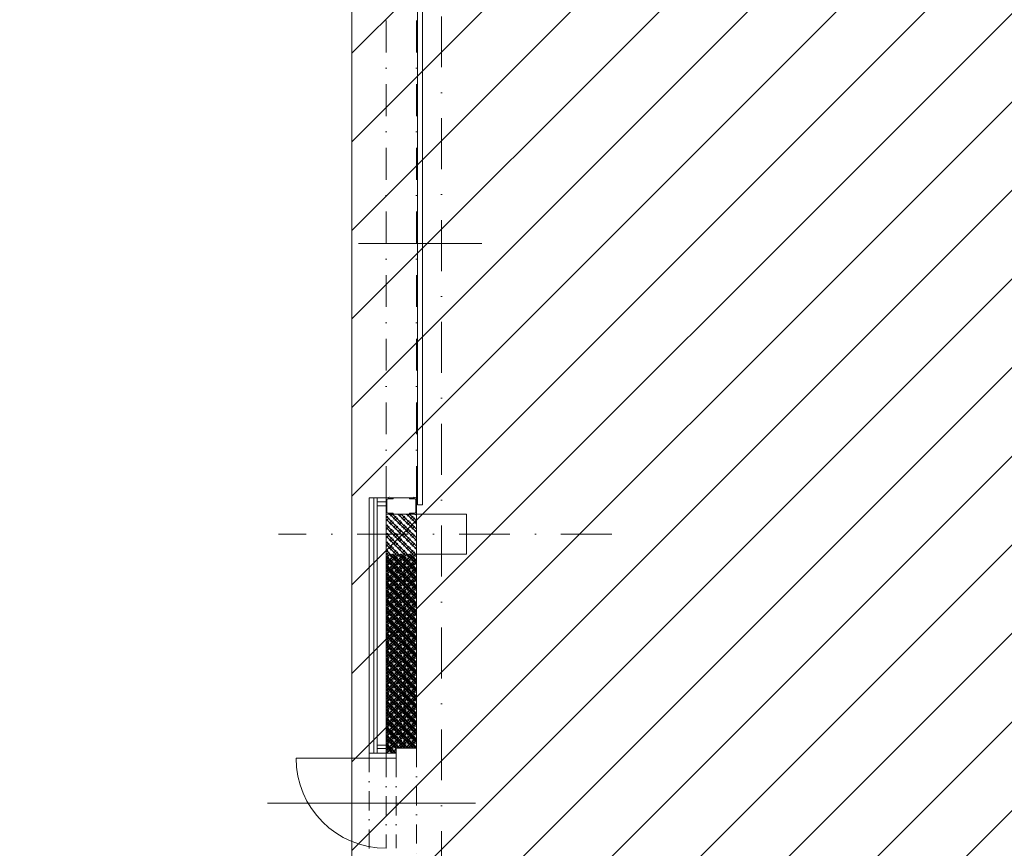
# Model space of a CAD drawing. Header units: millimetres. Extents: x -916886 to 3713765, y -2985421 to 1675785.
# Tile 57 of 256: x 817855 to 827678, y 84915 to 93181. Entities that reach past the tile are written whole.
import ezdxf
from ezdxf import colors
from ezdxf.entities.mleader import LeaderData, LeaderLine
from ezdxf.enums import TextEntityAlignment as Align
from ezdxf.math import Vec2, Vec3

# ---------------------------------------------------------------- set-up
doc = ezdxf.new("R2010")
doc.units = ezdxf.units.MM
doc.linetypes.add('DASHDOT', pattern=[25.4, 12.7, -6.35, 0, -6.35])
doc.linetypes.add('ČERCHOVANÁ', pattern=[25.4, 12.7, -6.35, 0, -6.35])
doc.layers.get('Defpoints').update_dxf_attribs({"color": 8})
for name, color, linetype, lineweight in [('A99_N_kce-pohl', 1, 'Continuous', 9), ('A99_N_kce-pohl @ 200 VP1', 1, 'Continuous', 9), ('A99_N_kce-pohl @ 200 VP10', 1, 'Continuous', 9), ('A99_N_kce-pohl @ 200 VP11', 1, 'Continuous', 9), ('A99_N_kce-pohl @ 200 VP12', 1, 'Continuous', 9), ('A99_N_kce-pohl @ 200 VP13', 1, 'Continuous', 9), ('A99_N_kce-pohl @ 200 VP14', 1, 'Continuous', 9), ('A99_N_kce-pohl @ 200 VP15', 1, 'Continuous', 9), ('A99_N_kce-pohl @ 200 VP16', 1, 'Continuous', 9), ('A99_N_kce-pohl @ 200 VP17', 1, 'Continuous', 9), ('A99_N_kce-pohl @ 200 VP18', 1, 'Continuous', 9), ('A99_N_kce-pohl @ 200 VP19', 1, 'Continuous', 9), ('A99_N_kce-pohl @ 200 VP2', 1, 'Continuous', 9), ('A99_N_kce-pohl @ 200 VP20', 1, 'Continuous', 9), ('A99_N_kce-pohl @ 200 VP21', 1, 'Continuous', 9), ('A99_N_kce-pohl @ 200 VP22', 1, 'Continuous', 9), ('A99_N_kce-pohl @ 200 VP23', 1, 'Continuous', 9), ('A99_N_kce-pohl @ 200 VP24', 1, 'Continuous', 9), ('A99_N_kce-pohl @ 200 VP25', 1, 'Continuous', 9), ('A99_N_kce-pohl @ 200 VP26', 1, 'Continuous', 9), ('A99_N_kce-pohl @ 200 VP27', 1, 'Continuous', 9), ('A99_N_kce-pohl @ 200 VP28', 1, 'Continuous', 9), ('A99_N_kce-pohl @ 200 VP29', 1, 'Continuous', 9), ('A99_N_kce-pohl @ 200 VP3', 1, 'Continuous', 9), ('A99_N_kce-pohl @ 200 VP30', 1, 'Continuous', 9), ('A99_N_kce-pohl @ 200 VP32', 1, 'Continuous', 9), ('A99_N_kce-pohl @ 200 VP33', 1, 'Continuous', 9), ('A99_N_kce-pohl @ 200 VP34', 1, 'Continuous', 9), ('A99_N_kce-pohl @ 200 VP35', 1, 'Continuous', 9), ('A99_N_kce-pohl @ 200 VP36', 1, 'Continuous', 9), ('A99_N_kce-pohl @ 200 VP37', 1, 'Continuous', 9), ('A99_N_kce-pohl @ 200 VP39', 1, 'Continuous', 9), ('A99_N_kce-pohl @ 200 VP4', 1, 'Continuous', 9), ('A99_N_kce-pohl @ 200 VP40', 1, 'Continuous', 9), ('A99_N_kce-pohl @ 200 VP41', 1, 'Continuous', 9), ('A99_N_kce-pohl @ 200 VP42', 1, 'Continuous', 9), ('A99_N_kce-pohl @ 200 VP43', 1, 'Continuous', 9), ('A99_N_kce-pohl @ 200 VP46', 1, 'Continuous', 9), ('A99_N_kce-pohl @ 200 VP47', 1, 'Continuous', 9), ('A99_N_kce-pohl @ 200 VP48', 1, 'Continuous', 9), ('A99_N_kce-pohl @ 200 VP49', 1, 'Continuous', 9), ('A99_N_kce-pohl @ 200 VP50', 1, 'Continuous', 9), ('A99_N_kce-pohl @ 200 VP51', 1, 'Continuous', 9), ('A99_N_kce-pohl @ 200 VP6', 1, 'Continuous', 9), ('A99_N_kce-pohl @ 200 VP7', 1, 'Continuous', 9), ('A99_N_kce-pohl @ 200 VP8', 1, 'Continuous', 9), ('A99_N_kce-pohl @ 200 VPModel', 1, 'Continuous', 9), ('A99_N_kce-pohl @ 50', 1, 'Continuous', 9), ('A99_N_txt-popis-50 @ 200', 240, 'Continuous', 9)]:
    doc.layers.add(name, color=color, linetype=linetype, lineweight=lineweight)
doc.styles.add('A99_popis', font='isocpeur.ttf')
doc.styles.add('Popis', font='arial.ttf')
doc.linetypes.add('IZOLACE', pattern='A,0.00254,-2.54,[134,ltypeshp.shx,S=2.54,R=0,X=-2.54,Y=0],-5.08,[134,ltypeshp.shx,S=2.54,R=180,X=2.54,Y=0],-2.54', length=10.16254)
pattern_1 = [(45, (816062.5, 0), (-42.426407, 42.426407), []), (45, (816090.784, 0), (-42.426407, 42.426407), []), (135, (816110.524, 5.6), (-42.426407, -42.426407), [40, -20]), (135, (816124.666, 19.74), (-42.426407, -42.426407), [40, -20])]
pattern_2 = [(315, (2e-10, -816062.5), (42.426407, 42.426407), []), (315, (2e-10, -816090.784), (42.426407, 42.426407), []), (45, (5.6, -816110.524), (-42.426407, 42.426407), [40, -20]), (45, (19.74, -816124.666), (-42.426407, 42.426407), [40, -20])]
pattern_3 = [(135, (-4e-10, 816062.5), (-42.426407, -42.426407), []), (135, (-4e-10, 816090.784), (-42.426407, -42.426407), []), (225, (-5.6, 816110.524), (42.426407, -42.426407), [40, -20]), (225, (-19.74, 816124.666), (42.426407, -42.426407), [40, -20])]

# ---------------------------------------------------------------- blocks, each defined once
blk = doc.blocks.new('*U144')
at = {"color": 0, "linetype": 'Continuous', "lineweight": -2}
for p, q in [((0, -160), (0, 0)), ((70, 0), (0, 0)), ((70, -9.5), (70, 0)), ((5.5, -138.5), (5.5, -21.5)), ((70, -9.5), (17.5, -9.5)), ((70, -160), (0, -160)), ((70, -150.5), (17.5, -150.5)), ((70, -160), (70, -150.5))]:
    blk.add_line(p, q, dxfattribs=at)
for centre, start, end in [((17.5, -21.5), 90, 180), ((17.5, -138.5), 180, 270)]:
    blk.add_arc(centre, 12, start, end, dxfattribs=at)
at = {"layer": 'Defpoints', "color": 221, "style": 'Popis'}
blk.add_attdef('VELIKOST_PROFILU', text='', height=5, dxfattribs=at).set_placement((7.4, 6.3), align=Align.BOTTOM_LEFT)
blk = doc.blocks.new('*U5484')
at = {"layer": 'A99_N_kce-pohl @ 200 VP1', "linetype": 'Continuous', "lineweight": 0, "transparency": 33554687}
h = blk.add_hatch(dxfattribs=at)
h.set_pattern_fill('ZDIVO-PLYNOSILIK', scale=20)
h.set_pattern_definition(pattern_1)
h.paths.add_polyline_path([(821512.5, 85865), (821612.5, 85865), (821612.5, 85915), (821812.5, 85915), (821812.5, 87850), (821512.5, 87850)])
at = {"layer": 'A99_N_kce-pohl @ 200 VP10', "linetype": 'Continuous', "lineweight": 0, "transparency": 33554687}
h = blk.add_hatch(dxfattribs=at)
h.set_pattern_fill('ZDIVO-PLYNOSILIK', scale=20)
h.set_pattern_definition(pattern_1)
h.paths.add_polyline_path([(821512.5, 85865), (821612.5, 85865), (821612.5, 85915), (821812.5, 85915), (821812.5, 87850), (821512.5, 87850)])
at = {"layer": 'A99_N_kce-pohl @ 200 VP11', "linetype": 'Continuous', "lineweight": 0, "transparency": 33554687}
h = blk.add_hatch(dxfattribs=at)
h.set_pattern_fill('ZDIVO-PLYNOSILIK', scale=20)
h.set_pattern_definition(pattern_1)
h.paths.add_polyline_path([(821512.5, 85865), (821612.5, 85865), (821612.5, 85915), (821812.5, 85915), (821812.5, 87850), (821512.5, 87850)])
at = {"layer": 'A99_N_kce-pohl @ 200 VP12', "linetype": 'Continuous', "lineweight": 0, "transparency": 33554687}
h = blk.add_hatch(dxfattribs=at)
h.set_pattern_fill('ZDIVO-PLYNOSILIK', scale=20)
h.set_pattern_definition(pattern_1)
h.paths.add_polyline_path([(821512.5, 85865), (821612.5, 85865), (821612.5, 85915), (821812.5, 85915), (821812.5, 87850), (821512.5, 87850)])
at = {"layer": 'A99_N_kce-pohl @ 200 VP13', "linetype": 'Continuous', "lineweight": 0, "transparency": 33554687}
h = blk.add_hatch(dxfattribs=at)
h.set_pattern_fill('ZDIVO-PLYNOSILIK', scale=20)
h.set_pattern_definition(pattern_2)
h.paths.add_polyline_path([(821512.5, 85865), (821612.5, 85865), (821612.5, 85915), (821812.5, 85915), (821812.5, 87850), (821512.5, 87850)])
at = {"layer": 'A99_N_kce-pohl @ 200 VP14', "linetype": 'Continuous', "lineweight": 0, "transparency": 33554687}
h = blk.add_hatch(dxfattribs=at)
h.set_pattern_fill('ZDIVO-PLYNOSILIK', scale=20)
h.set_pattern_definition(pattern_1)
h.paths.add_polyline_path([(821512.5, 85865), (821612.5, 85865), (821612.5, 85915), (821812.5, 85915), (821812.5, 87850), (821512.5, 87850)])
at = {"layer": 'A99_N_kce-pohl @ 200 VP15', "linetype": 'Continuous', "lineweight": 0, "transparency": 33554687}
h = blk.add_hatch(dxfattribs=at)
h.set_pattern_fill('ZDIVO-PLYNOSILIK', scale=20)
h.set_pattern_definition(pattern_1)
h.paths.add_polyline_path([(821512.5, 85865), (821612.5, 85865), (821612.5, 85915), (821812.5, 85915), (821812.5, 87850), (821512.5, 87850)])
at = {"layer": 'A99_N_kce-pohl @ 200 VP16', "linetype": 'Continuous', "lineweight": 0, "transparency": 33554687}
h = blk.add_hatch(dxfattribs=at)
h.set_pattern_fill('ZDIVO-PLYNOSILIK', scale=20)
h.set_pattern_definition(pattern_2)
h.paths.add_polyline_path([(821512.5, 85865), (821612.5, 85865), (821612.5, 85915), (821812.5, 85915), (821812.5, 87850), (821512.5, 87850)])
at = {"layer": 'A99_N_kce-pohl @ 200 VP17', "linetype": 'Continuous', "lineweight": 0, "transparency": 33554687}
h = blk.add_hatch(dxfattribs=at)
h.set_pattern_fill('ZDIVO-PLYNOSILIK', scale=20)
h.set_pattern_definition(pattern_1)
h.paths.add_polyline_path([(821512.5, 85865), (821612.5, 85865), (821612.5, 85915), (821812.5, 85915), (821812.5, 87850), (821512.5, 87850)])
at = {"layer": 'A99_N_kce-pohl @ 200 VP18', "linetype": 'Continuous', "lineweight": 0, "transparency": 33554687}
h = blk.add_hatch(dxfattribs=at)
h.set_pattern_fill('ZDIVO-PLYNOSILIK', scale=20)
h.set_pattern_definition(pattern_3)
h.paths.add_polyline_path([(821512.5, 85865), (821612.5, 85865), (821612.5, 85915), (821812.5, 85915), (821812.5, 87850), (821512.5, 87850)])
at = {"layer": 'A99_N_kce-pohl @ 200 VP19', "linetype": 'Continuous', "lineweight": 0, "transparency": 33554687}
h = blk.add_hatch(dxfattribs=at)
h.set_pattern_fill('ZDIVO-PLYNOSILIK', scale=20)
h.set_pattern_definition(pattern_2)
h.paths.add_polyline_path([(821512.5, 85865), (821612.5, 85865), (821612.5, 85915), (821812.5, 85915), (821812.5, 87850), (821512.5, 87850)])
at = {"layer": 'A99_N_kce-pohl @ 200 VP2', "linetype": 'Continuous', "lineweight": 0, "transparency": 33554687}
h = blk.add_hatch(dxfattribs=at)
h.set_pattern_fill('ZDIVO-PLYNOSILIK', scale=20)
h.set_pattern_definition(pattern_1)
h.paths.add_polyline_path([(821512.5, 85865), (821612.5, 85865), (821612.5, 85915), (821812.5, 85915), (821812.5, 87850), (821512.5, 87850)])
at = {"layer": 'A99_N_kce-pohl @ 200 VP20', "linetype": 'Continuous', "lineweight": 0, "transparency": 33554687}
h = blk.add_hatch(dxfattribs=at)
h.set_pattern_fill('ZDIVO-PLYNOSILIK', scale=20)
h.set_pattern_definition(pattern_1)
h.paths.add_polyline_path([(821512.5, 85865), (821612.5, 85865), (821612.5, 85915), (821812.5, 85915), (821812.5, 87850), (821512.5, 87850)])
at = {"layer": 'A99_N_kce-pohl @ 200 VP21', "linetype": 'Continuous', "lineweight": 0, "transparency": 33554687}
h = blk.add_hatch(dxfattribs=at)
h.set_pattern_fill('ZDIVO-PLYNOSILIK', scale=20)
h.set_pattern_definition(pattern_1)
h.paths.add_polyline_path([(821512.5, 85865), (821612.5, 85865), (821612.5, 85915), (821812.5, 85915), (821812.5, 87850), (821512.5, 87850)])
at = {"layer": 'A99_N_kce-pohl @ 200 VP22', "linetype": 'Continuous', "lineweight": 0, "transparency": 33554687}
h = blk.add_hatch(dxfattribs=at)
h.set_pattern_fill('ZDIVO-PLYNOSILIK', scale=20)
h.set_pattern_definition(pattern_3)
h.paths.add_polyline_path([(821512.5, 85865), (821612.5, 85865), (821612.5, 85915), (821812.5, 85915), (821812.5, 87850), (821512.5, 87850)])
at = {"layer": 'A99_N_kce-pohl @ 200 VP23', "linetype": 'Continuous', "lineweight": 0, "transparency": 33554687}
h = blk.add_hatch(dxfattribs=at)
h.set_pattern_fill('ZDIVO-PLYNOSILIK', scale=20)
h.set_pattern_definition(pattern_2)
h.paths.add_polyline_path([(821512.5, 85865), (821612.5, 85865), (821612.5, 85915), (821812.5, 85915), (821812.5, 87850), (821512.5, 87850)])
at = {"layer": 'A99_N_kce-pohl @ 200 VP24', "linetype": 'Continuous', "lineweight": 0, "transparency": 33554687}
h = blk.add_hatch(dxfattribs=at)
h.set_pattern_fill('ZDIVO-PLYNOSILIK', scale=20)
h.set_pattern_definition(pattern_1)
h.paths.add_polyline_path([(821512.5, 85865), (821612.5, 85865), (821612.5, 85915), (821812.5, 85915), (821812.5, 87850), (821512.5, 87850)])
at = {"layer": 'A99_N_kce-pohl @ 200 VP25', "linetype": 'Continuous', "lineweight": 0, "transparency": 33554687}
h = blk.add_hatch(dxfattribs=at)
h.set_pattern_fill('ZDIVO-PLYNOSILIK', scale=20)
h.set_pattern_definition(pattern_1)
h.paths.add_polyline_path([(821512.5, 85865), (821612.5, 85865), (821612.5, 85915), (821812.5, 85915), (821812.5, 87850), (821512.5, 87850)])
at = {"layer": 'A99_N_kce-pohl @ 200 VP26', "linetype": 'Continuous', "lineweight": 0, "transparency": 33554687}
h = blk.add_hatch(dxfattribs=at)
h.set_pattern_fill('ZDIVO-PLYNOSILIK', scale=20)
h.set_pattern_definition(pattern_1)
h.paths.add_polyline_path([(821512.5, 85865), (821612.5, 85865), (821612.5, 85915), (821812.5, 85915), (821812.5, 87850), (821512.5, 87850)])
at = {"layer": 'A99_N_kce-pohl @ 200 VP27', "linetype": 'Continuous', "lineweight": 0, "transparency": 33554687}
h = blk.add_hatch(dxfattribs=at)
h.set_pattern_fill('ZDIVO-PLYNOSILIK', scale=20)
h.set_pattern_definition(pattern_3)
h.paths.add_polyline_path([(821512.5, 85865), (821612.5, 85865), (821612.5, 85915), (821812.5, 85915), (821812.5, 87850), (821512.5, 87850)])
at = {"layer": 'A99_N_kce-pohl @ 200 VP28', "linetype": 'Continuous', "lineweight": 0, "transparency": 33554687}
h = blk.add_hatch(dxfattribs=at)
h.set_pattern_fill('ZDIVO-PLYNOSILIK', scale=20)
h.set_pattern_definition(pattern_1)
h.paths.add_polyline_path([(821512.5, 85865), (821612.5, 85865), (821612.5, 85915), (821812.5, 85915), (821812.5, 87850), (821512.5, 87850)])
at = {"layer": 'A99_N_kce-pohl @ 200 VP29', "linetype": 'Continuous', "lineweight": 0, "transparency": 33554687}
h = blk.add_hatch(dxfattribs=at)
h.set_pattern_fill('ZDIVO-PLYNOSILIK', scale=20)
h.set_pattern_definition(pattern_1)
h.paths.add_polyline_path([(821512.5, 85865), (821612.5, 85865), (821612.5, 85915), (821812.5, 85915), (821812.5, 87850), (821512.5, 87850)])
at = {"layer": 'A99_N_kce-pohl @ 200 VP3', "linetype": 'Continuous', "lineweight": 0, "transparency": 33554687}
h = blk.add_hatch(dxfattribs=at)
h.set_pattern_fill('ZDIVO-PLYNOSILIK', scale=20)
h.set_pattern_definition(pattern_1)
h.paths.add_polyline_path([(821512.5, 85865), (821612.5, 85865), (821612.5, 85915), (821812.5, 85915), (821812.5, 87850), (821512.5, 87850)])
at = {"layer": 'A99_N_kce-pohl @ 200 VP30', "linetype": 'Continuous', "lineweight": 0, "transparency": 33554687}
h = blk.add_hatch(dxfattribs=at)
h.set_pattern_fill('ZDIVO-PLYNOSILIK', scale=20)
h.set_pattern_definition(pattern_1)
h.paths.add_polyline_path([(821512.5, 85865), (821612.5, 85865), (821612.5, 85915), (821812.5, 85915), (821812.5, 87850), (821512.5, 87850)])
at = {"layer": 'A99_N_kce-pohl @ 200 VP32', "linetype": 'Continuous', "lineweight": 0, "transparency": 33554687}
h = blk.add_hatch(dxfattribs=at)
h.set_pattern_fill('ZDIVO-PLYNOSILIK', scale=20)
h.set_pattern_definition(pattern_1)
h.paths.add_polyline_path([(821512.5, 85865), (821612.5, 85865), (821612.5, 85915), (821812.5, 85915), (821812.5, 87850), (821512.5, 87850)])
at = {"layer": 'A99_N_kce-pohl @ 200 VP33', "linetype": 'Continuous', "lineweight": 0, "transparency": 33554687}
h = blk.add_hatch(dxfattribs=at)
h.set_pattern_fill('ZDIVO-PLYNOSILIK', scale=20)
h.set_pattern_definition(pattern_1)
h.paths.add_polyline_path([(821512.5, 85865), (821612.5, 85865), (821612.5, 85915), (821812.5, 85915), (821812.5, 87850), (821512.5, 87850)])
at = {"layer": 'A99_N_kce-pohl @ 200 VP34', "linetype": 'Continuous', "lineweight": 0, "transparency": 33554687}
h = blk.add_hatch(dxfattribs=at)
h.set_pattern_fill('ZDIVO-PLYNOSILIK', scale=20)
h.set_pattern_definition(pattern_1)
h.paths.add_polyline_path([(821512.5, 85865), (821612.5, 85865), (821612.5, 85915), (821812.5, 85915), (821812.5, 87850), (821512.5, 87850)])
at = {"layer": 'A99_N_kce-pohl @ 200 VP35', "linetype": 'Continuous', "lineweight": 0, "transparency": 33554687}
h = blk.add_hatch(dxfattribs=at)
h.set_pattern_fill('ZDIVO-PLYNOSILIK', scale=20)
h.set_pattern_definition(pattern_1)
h.paths.add_polyline_path([(821512.5, 85865), (821612.5, 85865), (821612.5, 85915), (821812.5, 85915), (821812.5, 87850), (821512.5, 87850)])
at = {"layer": 'A99_N_kce-pohl @ 200 VP36', "linetype": 'Continuous', "lineweight": 0, "transparency": 33554687}
h = blk.add_hatch(dxfattribs=at)
h.set_pattern_fill('ZDIVO-PLYNOSILIK', scale=20)
h.set_pattern_definition(pattern_1)
h.paths.add_polyline_path([(821512.5, 85865), (821612.5, 85865), (821612.5, 85915), (821812.5, 85915), (821812.5, 87850), (821512.5, 87850)])
at = {"layer": 'A99_N_kce-pohl @ 200 VP37', "linetype": 'Continuous', "lineweight": 0, "transparency": 33554687}
h = blk.add_hatch(dxfattribs=at)
h.set_pattern_fill('ZDIVO-PLYNOSILIK', scale=20)
h.set_pattern_definition(pattern_1)
h.paths.add_polyline_path([(821512.5, 85865), (821612.5, 85865), (821612.5, 85915), (821812.5, 85915), (821812.5, 87850), (821512.5, 87850)])
at = {"layer": 'A99_N_kce-pohl @ 200 VP39', "linetype": 'Continuous', "lineweight": 0, "transparency": 33554687}
h = blk.add_hatch(dxfattribs=at)
h.set_pattern_fill('ZDIVO-PLYNOSILIK', scale=20)
h.set_pattern_definition(pattern_1)
h.paths.add_polyline_path([(821512.5, 85865), (821612.5, 85865), (821612.5, 85915), (821812.5, 85915), (821812.5, 87850), (821512.5, 87850)])
at = {"layer": 'A99_N_kce-pohl @ 200 VP4', "linetype": 'Continuous', "lineweight": 0, "transparency": 33554687}
h = blk.add_hatch(dxfattribs=at)
h.set_pattern_fill('ZDIVO-PLYNOSILIK', scale=20)
h.set_pattern_definition(pattern_1)
h.paths.add_polyline_path([(821512.5, 85865), (821612.5, 85865), (821612.5, 85915), (821812.5, 85915), (821812.5, 87850), (821512.5, 87850)])
at = {"layer": 'A99_N_kce-pohl @ 200 VP40', "linetype": 'Continuous', "lineweight": 0, "transparency": 33554687}
h = blk.add_hatch(dxfattribs=at)
h.set_pattern_fill('ZDIVO-PLYNOSILIK', scale=20)
h.set_pattern_definition(pattern_1)
h.paths.add_polyline_path([(821512.5, 85865), (821612.5, 85865), (821612.5, 85915), (821812.5, 85915), (821812.5, 87850), (821512.5, 87850)])
at = {"layer": 'A99_N_kce-pohl @ 200 VP41', "linetype": 'Continuous', "lineweight": 0, "transparency": 33554687}
h = blk.add_hatch(dxfattribs=at)
h.set_pattern_fill('ZDIVO-PLYNOSILIK', scale=20)
h.set_pattern_definition(pattern_1)
h.paths.add_polyline_path([(821512.5, 85865), (821612.5, 85865), (821612.5, 85915), (821812.5, 85915), (821812.5, 87850), (821512.5, 87850)])
at = {"layer": 'A99_N_kce-pohl @ 200 VP42', "linetype": 'Continuous', "lineweight": 0, "transparency": 33554687}
h = blk.add_hatch(dxfattribs=at)
h.set_pattern_fill('ZDIVO-PLYNOSILIK', scale=20)
h.set_pattern_definition(pattern_1)
h.paths.add_polyline_path([(821512.5, 85865), (821612.5, 85865), (821612.5, 85915), (821812.5, 85915), (821812.5, 87850), (821512.5, 87850)])
at = {"layer": 'A99_N_kce-pohl @ 200 VP43', "linetype": 'Continuous', "lineweight": 0, "transparency": 33554687}
h = blk.add_hatch(dxfattribs=at)
h.set_pattern_fill('ZDIVO-PLYNOSILIK', scale=20)
h.set_pattern_definition([(315, (-2e-10, -816062.5), (42.426407, 42.426407), []), (315, (-2e-10, -816090.784), (42.426407, 42.426407), []), (45, (5.6, -816110.524), (-42.426407, 42.426407), [40, -20]), (45, (19.74, -816124.666), (-42.426407, 42.426407), [40, -20])])
h.paths.add_polyline_path([(821512.5, 85865), (821612.5, 85865), (821612.5, 85915), (821812.5, 85915), (821812.5, 87850), (821512.5, 87850)])
at = {"layer": 'A99_N_kce-pohl @ 200 VP46', "linetype": 'Continuous', "lineweight": 0, "transparency": 33554687}
h = blk.add_hatch(dxfattribs=at)
h.set_pattern_fill('ZDIVO-PLYNOSILIK', scale=20)
h.set_pattern_definition(pattern_1)
h.paths.add_polyline_path([(821512.5, 85865), (821612.5, 85865), (821612.5, 85915), (821812.5, 85915), (821812.5, 87850), (821512.5, 87850)])
at = {"layer": 'A99_N_kce-pohl @ 200 VP47', "linetype": 'Continuous', "lineweight": 0, "transparency": 33554687}
h = blk.add_hatch(dxfattribs=at)
h.set_pattern_fill('ZDIVO-PLYNOSILIK', scale=20)
h.set_pattern_definition(pattern_1)
h.paths.add_polyline_path([(821512.5, 85865), (821612.5, 85865), (821612.5, 85915), (821812.5, 85915), (821812.5, 87850), (821512.5, 87850)])
at = {"layer": 'A99_N_kce-pohl @ 200 VP48', "linetype": 'Continuous', "lineweight": 0, "transparency": 33554687}
h = blk.add_hatch(dxfattribs=at)
h.set_pattern_fill('ZDIVO-PLYNOSILIK', scale=20)
h.set_pattern_definition(pattern_3)
h.paths.add_polyline_path([(821512.5, 85865), (821612.5, 85865), (821612.5, 85915), (821812.5, 85915), (821812.5, 87850), (821512.5, 87850)])
at = {"layer": 'A99_N_kce-pohl @ 200 VP49', "linetype": 'Continuous', "lineweight": 0, "transparency": 33554687}
h = blk.add_hatch(dxfattribs=at)
h.set_pattern_fill('ZDIVO-PLYNOSILIK', scale=20)
h.set_pattern_definition(pattern_1)
h.paths.add_polyline_path([(821512.5, 85865), (821612.5, 85865), (821612.5, 85915), (821812.5, 85915), (821812.5, 87850), (821512.5, 87850)])
at = {"layer": 'A99_N_kce-pohl @ 200 VP50', "linetype": 'Continuous', "lineweight": 0, "transparency": 33554687}
h = blk.add_hatch(dxfattribs=at)
h.set_pattern_fill('ZDIVO-PLYNOSILIK', scale=20)
h.set_pattern_definition(pattern_1)
h.paths.add_polyline_path([(821512.5, 85865), (821612.5, 85865), (821612.5, 85915), (821812.5, 85915), (821812.5, 87850), (821512.5, 87850)])
at = {"layer": 'A99_N_kce-pohl @ 200 VP51', "linetype": 'Continuous', "lineweight": 0, "transparency": 33554687}
h = blk.add_hatch(dxfattribs=at)
h.set_pattern_fill('ZDIVO-PLYNOSILIK', scale=20)
h.set_pattern_definition(pattern_1)
h.paths.add_polyline_path([(821512.5, 85865), (821612.5, 85865), (821612.5, 85915), (821812.5, 85915), (821812.5, 87850), (821512.5, 87850)])
at = {"layer": 'A99_N_kce-pohl @ 200 VP6', "linetype": 'Continuous', "lineweight": 0, "transparency": 33554687}
h = blk.add_hatch(dxfattribs=at)
h.set_pattern_fill('ZDIVO-PLYNOSILIK', scale=20)
h.set_pattern_definition(pattern_1)
h.paths.add_polyline_path([(821512.5, 85865), (821612.5, 85865), (821612.5, 85915), (821812.5, 85915), (821812.5, 87850), (821512.5, 87850)])
at = {"layer": 'A99_N_kce-pohl @ 200 VP7', "linetype": 'Continuous', "lineweight": 0, "transparency": 33554687}
h = blk.add_hatch(dxfattribs=at)
h.set_pattern_fill('ZDIVO-PLYNOSILIK', scale=20)
h.set_pattern_definition(pattern_1)
h.paths.add_polyline_path([(821512.5, 85865), (821612.5, 85865), (821612.5, 85915), (821812.5, 85915), (821812.5, 87850), (821512.5, 87850)])
at = {"layer": 'A99_N_kce-pohl @ 200 VP8', "linetype": 'Continuous', "lineweight": 0, "transparency": 33554687}
h = blk.add_hatch(dxfattribs=at)
h.set_pattern_fill('ZDIVO-PLYNOSILIK', scale=20)
h.set_pattern_definition(pattern_1)
h.paths.add_polyline_path([(821512.5, 85865), (821612.5, 85865), (821612.5, 85915), (821812.5, 85915), (821812.5, 87850), (821512.5, 87850)])
at = {"layer": 'A99_N_kce-pohl @ 200 VPModel', "linetype": 'Continuous', "lineweight": 0, "transparency": 33554687}
h = blk.add_hatch(dxfattribs=at)
h.set_pattern_fill('ZDIVO-PLYNOSILIK', scale=20)
h.set_pattern_definition(pattern_1)
h.paths.add_polyline_path([(821512.5, 85865), (821612.5, 85865), (821612.5, 85915), (821812.5, 85915), (821812.5, 87850), (821512.5, 87850)])
at = {"layer": 'A99_N_kce-pohl @ 50', "linetype": 'Continuous', "lineweight": 0, "transparency": 33554687}
h = blk.add_hatch(dxfattribs=at)
h.set_pattern_fill('ZDIVO-PLYNOSILIK', scale=20)
h.set_pattern_definition(pattern_1)
h.paths.add_polyline_path([(821512.5, 85865), (821612.5, 85865), (821612.5, 85915), (821812.5, 85915), (821812.5, 87850), (821512.5, 87850)])

msp = doc.modelspace()

# ---------------------------------------------------------------- hatches: boundary and pattern name
at = {"layer": 'A99_N_kce-pohl', "linetype": 'Continuous', "lineweight": 5, "ltscale": 0.5, "transparency": 33554687}
h = msp.add_hatch(dxfattribs=at)
h.set_pattern_fill('ANSI31', color=1, scale=5000)
h.set_pattern_definition([(45, (0, 0), (-441.94174, 441.94174), [])])
h.paths.add_polyline_path([(821167.5, 99950), (967162.5, 99950), (967162.5, 82050), (821167.5, 82050)])
at = {"layer": 'A99_N_kce-pohl', "linetype": 'Continuous', "lineweight": 0, "ltscale": 0.5, "transparency": 33554687}
h = msp.add_hatch(dxfattribs=at)
h.set_pattern_fill('ZDIVO-PLYNOSILIK', scale=20)
h.set_pattern_definition([(315, (816062.5, 0), (42.426407, 42.426407), []), (315, (816062.5, -28.284), (42.426407, 42.426407), []), (45, (816068.1, -48.024), (-42.426407, 42.426407), [40, -20]), (45, (816082.24, -62.166), (-42.426407, 42.426407), [40, -20])])
h.paths.add_polyline_path([(821812.5, 87850), (821812.5, 88250), (821512.5, 88250), (821512.5, 87850)])

# ---------------------------------------------------------------- linework, layer by layer
at = {"layer": 'A99_N_kce-pohl', "color": 7, "linetype": 'DASHDOT', "ltscale": 40}
msp.add_line((822062.5, 139955), (822062.5, 25785), dxfattribs=at)
at = {"layer": 'A99_N_kce-pohl', "color": 7}
msp.add_line((821512.5, 85830), (821512.5, 88250), dxfattribs=at)
at = {"layer": 'A99_N_kce-pohl', "color": 7, "linetype": 'ČERCHOVANÁ', "ltscale": 15}
for p, q in [((821342.5, 85865), (821342.5, 84865)), ((821812.5, 85915), (821812.5, 84815)), ((821512.5, 85815), (821512.5, 84915)), ((821612.5, 85815), (821612.5, 84915))]:
    msp.add_line(p, q, dxfattribs=at)
at = {"layer": 'A99_N_kce-pohl', "color": 7, "linetype": 'Continuous'}
msp.add_line((821612.5, 85815), (820612.5, 85815), dxfattribs=at)
at = {"layer": 'A99_N_kce-pohl', "color": 7, "linetype": 'Continuous', "lineweight": 5, "ltscale": 0.5}
msp.add_lwpolyline([(821167.5, 99950), (967162.5, 99950), (967162.5, 82050), (821167.5, 82050)], close=True, dxfattribs=at)
at = {"layer": 'A99_N_kce-pohl', "color": 7, "linetype": 'Continuous'}
for points in [[(821822.5, 93560), (821822.5, 88340), (821872.5, 88340), (821872.5, 93560)], [(821812.5, 88410), (821812.5, 88250), (821512.5, 88250), (821512.5, 88410)]]:
    msp.add_lwpolyline(points, close=True, dxfattribs=at)
at = {"layer": 'A99_N_kce-pohl', "color": 7, "linetype": 'DASHDOT', "ltscale": 25}
for points in [[(821512.5, 88410), (821512.5, 93490)], [(821812.5, 88410), (821812.5, 93490)]]:
    msp.add_lwpolyline(points, dxfattribs=at)
at = {"layer": 'A99_N_kce-pohl', "color": 7, "linetype": 'Continuous'}
for points in [[(821233.8, 90950), (822466.3, 90950)], [(821422.5, 88330), (821422.5, 88405)], [(821422.5, 85945), (821422.5, 88330)], [(821422.5, 88330), (821422.5, 88330), (821512.5, 88330)], [(821812.5, 85880), (821812.5, 88250)], [(821422.5, 85865), (821422.5, 85945)], [(821612.5, 85865), (821612.5, 85815)], [(822402.5, 85365), (820327.5, 85365)]]:
    msp.add_lwpolyline(points, dxfattribs=at)
at = {"layer": 'A99_N_kce-pohl', "color": 7, "linetype": 'Continuous', "lineweight": 13}
for points in [[(821342.5, 85865), (821342.5, 88410), (821812.5, 88410)], [(821612.5, 85865), (821342.5, 85865)]]:
    msp.add_lwpolyline(points, dxfattribs=at)
at = {"layer": 'A99_N_kce-pohl', "color": 7, "linetype": 'IZOLACE', "lineweight": 0, "ltscale": 3}
for points in [[(821387.5, 88410), (821387.5, 85865)], [(821422.5, 88370), (821422.5, 88370), (821512.5, 88370)], [(821512.5, 85910), (821422.5, 85910)]]:
    msp.add_lwpolyline(points, dxfattribs=at)
at = {"layer": 'A99_N_kce-pohl', "color": 7, "linetype": 'Continuous', "lineweight": 20, "ltscale": 2}
for points in [[(821812.5, 88250), (821512.5, 88250)], [(821812.5, 88250), (822312.5, 88250), (822312.5, 87850), (821812.5, 87850)]]:
    msp.add_lwpolyline(points, dxfattribs=at)
at = {"layer": 'A99_N_kce-pohl', "color": 7, "linetype": 'DASHDOT', "ltscale": 40}
msp.add_lwpolyline([(823762.5, 88050), (820437.5, 88050)], dxfattribs=at)
at = {"layer": 'A99_N_kce-pohl', "color": 7, "linetype": 'Continuous', "lineweight": 9}
for points in [[(821422.5, 85945), (821512.5, 85945)], [(821512.5, 85865), (821512.5, 85945)]]:
    msp.add_lwpolyline(points, dxfattribs=at)
msp.add_lwpolyline([(821512.5, 85865), (821612.5, 85865), (821612.5, 85815), (821512.5, 85815)], close=True, dxfattribs=at)
at = {"layer": 'A99_N_kce-pohl', "color": 7, "linetype": 'Continuous', "lineweight": 15}
for points in [[(821612.5, 85865), (821612.5, 85915)], [(821612.5, 85915), (821812.5, 85915)]]:
    msp.add_lwpolyline(points, dxfattribs=at)
at = {"layer": 'A99_N_kce-pohl', "color": 7, "linetype": 'Continuous'}
msp.add_arc((821512.5, 85815), 900, 180, 270, dxfattribs=at)

# ---------------------------------------------------------------- block references
msp.add_blockref('*U144', (821512.5, 88410), dxfattribs=at).add_auto_attribs({'VELIKOST_PROFILU': 'UPE 160'})
ref = msp.add_blockref('*U144', (821812.5, 88410), dxfattribs=dict(at, xscale=-1))
ref.add_attrib('VELIKOST_PROFILU', 'UPE 160', dxfattribs={"layer": 'Defpoints', "color": 221, "height": 5, "style": 'Popis'}).set_placement((821776.9, 88416.3), align=Align.BOTTOM_LEFT)
at = {"layer": 'A99_N_kce-pohl', "color": 4, "linetype": 'Continuous', "lineweight": 0}
msp.add_blockref('*U5484', (0, 0), dxfattribs=at)

# ---------------------------------------------------------------- leaders
at = {"layer": 'A99_N_txt-popis-50 @ 200', "lineweight": 9}
ml = msp.add_multileader_mtext('Standard', dxfattribs=at)
ml.set_content('\\A1;{\\C256;výměna sekčních vrat}', color=1, style='A99_popis')
ml.set_leader_properties(color=256, linetype='ByLayer', lineweight=-1)
ml.build(insert=Vec2(0, 0))
ml.multileader.update_dxf_attribs({"dogleg_length": 6.4, "arrow_head_size": 200, "scale": 200})
ctx = ml.context
ctx.base_point, ctx.scale, ctx.char_height, ctx.arrow_head_size, ctx.landing_gap_size, ctx.plane_origin = Vec3(9575, 92260), 200, 400, 200, 400, Vec3(8542.5, 83685.8)
notes = []
notes.append((ctx, [(0, (1, 1, 0), (8295, 92260), (1, 0), 1280, [(0, [(5750, 92260)], 0, [])])]))
ctx.mtext.insert, ctx.mtext.width, ctx.mtext.flow_direction = Vec3(9975, 92520), 6135.37, 5
ml = msp.add_multileader_mtext('Standard', dxfattribs=at)
ml.set_content('\\A1;{\\C256;2 x prof. UPE 200\\P(svařeno)}', color=1, style='A99_popis')
ml.set_leader_properties(color=256, linetype='ByLayer', lineweight=-1)
ml.build(insert=Vec2(0, 0))
ml.multileader.update_dxf_attribs({"dogleg_length": 6.4, "arrow_head_size": 200, "scale": 200})
ctx = ml.context
ctx.base_point, ctx.scale, ctx.char_height, ctx.arrow_head_size, ctx.landing_gap_size, ctx.plane_origin = Vec3(9575, 90275), 200, 400, 200, 400, Vec3(8542.5, 81700.8)
notes.append((ctx, [(0, (1, 1, 0), (8295, 90275), (1, 0), 1280, [(0, [(5750, 88260)], 0, [])])]))
ctx.mtext.insert, ctx.mtext.width, ctx.mtext.flow_direction = Vec3(9975, 90495), 4413.101, 5
ml = msp.add_multileader_mtext('Standard', dxfattribs=at)
ml.set_content('\\A1;{\\C256;demontáž sekčních vrat}', color=1, style='A99_popis')
ml.set_leader_properties(color=256, linetype='ByLayer', lineweight=-1)
ml.build(insert=Vec2(0, 0))
ml.multileader.update_dxf_attribs({"dogleg_length": 6.4, "arrow_head_size": 600, "scale": 200})
ctx = ml.context
ctx.base_point, ctx.scale, ctx.char_height, ctx.arrow_head_size, ctx.landing_gap_size, ctx.plane_origin = Vec3(309735, 89957.5), 200, 650, 600, 400, Vec3(315070, 91858.8)
notes.append((ctx, [(0, (1, 1, 0), (308455, 89957.5), (1, 0), 1280, [(0, [(306335, 89960)], 0, [])])]))
ctx.mtext.insert, ctx.mtext.width, ctx.mtext.flow_direction = Vec3(310135, 90282.7), 9694.929, 5
ml = msp.add_multileader_mtext('Standard', dxfattribs=at)
ml.set_content('\\A1;{\\C256;zazdění okenního otvoru}', color=1, style='A99_popis')
ml.set_leader_properties(color=256, linetype='ByLayer', lineweight=-1)
ml.build(insert=Vec2(0, 0))
ml.multileader.update_dxf_attribs({"dogleg_length": 6.4, "arrow_head_size": 200, "scale": 200})
ctx = ml.context
ctx.base_point, ctx.scale, ctx.char_height, ctx.arrow_head_size, ctx.landing_gap_size, ctx.plane_origin = Vec3(9575, 88710), 200, 400, 200, 400, Vec3(8542.5, 80135.8)
notes.append((ctx, [(0, (1, 1, 0), (8295, 88710), (1, 0), 1280, [(0, [(5750, 86695)], 0, [])])]))
ctx.mtext.insert, ctx.mtext.width, ctx.mtext.flow_direction = Vec3(9975, 88910.2), 6135.37, 5
ml = msp.add_multileader_mtext('Standard', dxfattribs=at)
ml.set_content('\\A1;{\\C256;osazení nových dveří\\P(požární únik)}', color=1, style='A99_popis')
ml.set_leader_properties(color=256, linetype='ByLayer', lineweight=-1)
ml.build(insert=Vec2(0, 0))
ml.multileader.update_dxf_attribs({"dogleg_length": 6.4, "arrow_head_size": 200, "scale": 200})
ctx = ml.context
ctx.base_point, ctx.scale, ctx.char_height, ctx.arrow_head_size, ctx.landing_gap_size, ctx.plane_origin = Vec3(9575, 87510), 200, 400, 200, 400, Vec3(8542.5, 78935.8)
notes.append((ctx, [(0, (1, 1, 0), (8295, 87510), (1, 0), 1280, [(0, [(5750, 85495)], 0, [])])]))
ctx.mtext.insert, ctx.mtext.width, ctx.mtext.flow_direction = Vec3(9975, 87770), 5317.307, 5
for ctx, leaders in notes:
    for number, flags, end, landing, length, lines in leaders:
        leader = LeaderData()
        leader.index, (leader.has_last_leader_line, leader.has_dogleg_vector, leader.attachment_direction) = number, flags
        leader.last_leader_point, leader.dogleg_vector, leader.dogleg_length = Vec3(end), Vec3(landing), length
        for number, points, colour, breaks in lines:
            line = LeaderLine()
            line.index, line.vertices, line.color, line.breaks = number, Vec3.list(points), colors.encode_raw_color(colour), breaks
            leader.lines.append(line)
        ctx.leaders.append(leader)

doc.saveas('drawing.dxf')
